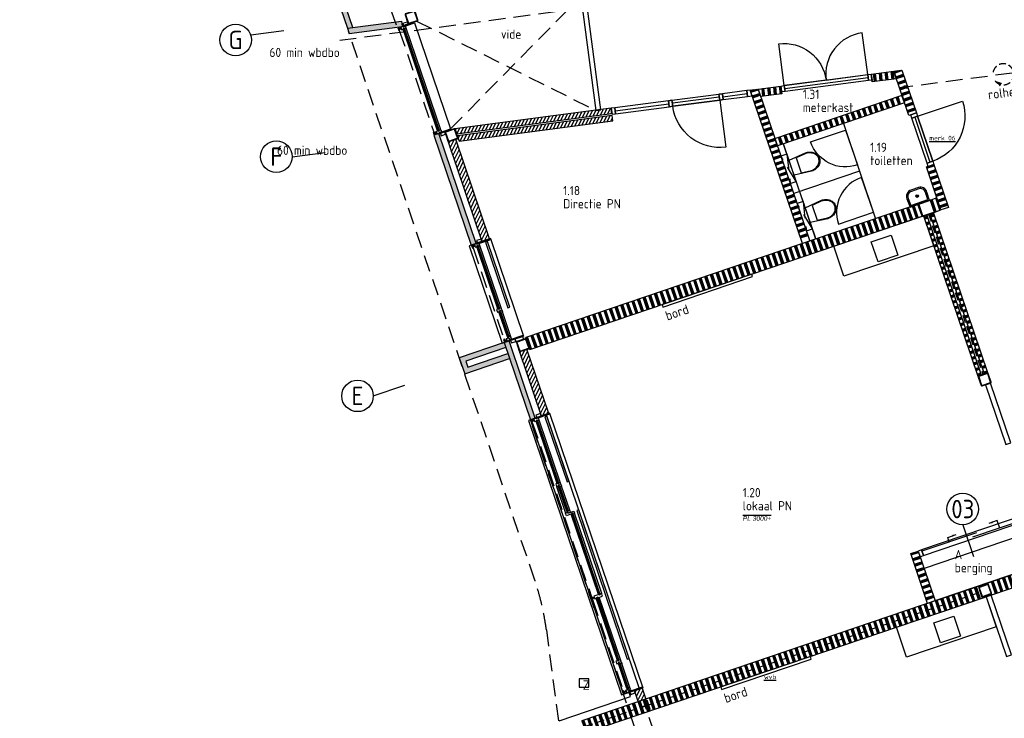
# Model space of a CAD drawing. Header units: millimetres. Extents: x -30977 to 210218, y -180497 to 109503.
# Tile 4 of 31: x 32389 to 51097, y -157677 to -144400. Entities that reach past the tile are written whole.
import ezdxf
from ezdxf.enums import TextEntityAlignment as Align
from ezdxf.xclip import XClip

# ---------------------------------------------------------------- set-up
doc = ezdxf.new("R2010")
doc.units = ezdxf.units.MM
doc.header["$LTSCALE"] = 100
doc.header["$XCLIPFRAME"] = 2
for name, pattern in [('082403 X-ref$0$DASHDOT2', [12.7, 6.35, -3.175, 0, -3.175]), ('082403 X-ref$0$DASHED', [0.75, 0.5, -0.25]), ('082403 X-ref$0$DASHED2', [9.525, 6.35, -3.175]), ('082403 X-ref$0$HIDDEN2', [4.7625, 3.175, -1.5875])]:
    doc.linetypes.add(name, pattern=pattern)
for name, color, linetype in [('082403 X-ref$0$Beveilig-Dik-Az', 1, '082403 X-ref$0$HIDDEN2'), ('082403 X-ref$0$bib', 253, 'Continuous'), ('082403 X-ref$0$BiKoz-Draai-Az', 253, 'Continuous'), ('082403 X-ref$0$BiKoz-Hout-Az', 253, 'Continuous'), ('082403 X-ref$0$BiKoz-Hout-Drs', 253, 'Continuous'), ('082403 X-ref$0$BiWand-Alg-Arc', 8, 'Continuous'), ('082403 X-ref$0$BiWand-Bakst-Drs', 253, 'Continuous'), ('082403 X-ref$0$BiWand-Syst-Drs', 253, 'Continuous'), ('082403 X-ref$0$BuKoz-Alum-Az', 253, 'Continuous'), ('082403 X-ref$0$BuKoz-Alum-Drs', 253, 'Continuous'), ('082403 X-ref$0$BuWand-Alg-Arc', 253, 'Continuous'), ('082403 X-ref$0$BuWand-Bakst-Drs', 253, 'Continuous'), ('082403 X-ref$0$BuWand-Staal-Drs', 253, 'Continuous'), ('082403 X-ref$0$Construct-Beton-Drs', 253, 'Continuous'), ('082403 X-ref$0$Construct-Staal-Drs', 253, 'Continuous'), ('082403 X-ref$0$DakAfw-Alg-Az', 253, 'Continuous'), ('082403 X-ref$0$DIM25', 8, 'Continuous'), ('082403 X-ref$0$Inricht-Alg-Az', 253, 'Continuous'), ('082403 X-ref$0$InrSanit-Alg-Az', 253, 'Continuous'), ('082403 X-ref$0$kozijn', 8, 'Continuous'), ('082403 X-ref$0$kozijn1', 8, 'Continuous'), ('082403 X-ref$0$MTXT18-100', 253, 'Continuous'), ('082403 X-ref$0$MTXT25-1', 253, 'Continuous'), ('082403 X-ref$0$MTXT35-1', 253, 'Continuous'), ('082403 X-ref$0$MTXT35-50', 253, 'Continuous'), ('082403 X-ref$0$nieuw uitzet', 253, 'Continuous'), ('082403 X-ref$0$Sanitair-Alg-Az', 253, 'Continuous'), ('082403 X-ref$0$Stramien-Alg-Az', 9, '082403 X-ref$0$DASHDOT2'), ('082403 X-ref$0$Stramien-Alg-Drs', 8, 'Continuous'), ('082403 X-ref$0$Stramien-Alg-Txt', 253, 'Continuous'), ('082403 X-ref$0$TXT18', 253, 'Continuous'), ('082403 X-ref$0$TXT35', 253, 'Continuous')]:
    doc.layers.add(name, color=color, linetype=linetype)
doc.styles.add('082403 X-ref$0$BOS', font='isocp.shx')
doc.styles.add('082403 X-ref$0$BOS3', font='isocp.shx')
doc.styles.add('082403 X-ref$0$Standard', font='isocp.shx')
pattern_1 = [(96.5, (-6e-11, 6e-14), (-111.77683, -12.73536), []), (96.5, (6.21, 0.71), (-111.77683, -12.73536), []), (96.5, (12.42, 1.42), (-111.77683, -12.73536), []), (96.5, (18.63, 2.12), (-111.77683, -12.73536), []), (96.5, (24.84, 2.83), (-111.77683, -12.73536), []), (96.5, (31.05, 3.54), (-111.77683, -12.73536), []), (96.5, (37.26, 4.25), (-111.77683, -12.73536), [])]
pattern_2 = [(198.75, (-6e-11, 6e-14), (36.16194, -106.52964), []), (198.75, (-2.01, 5.92), (36.16194, -106.52964), []), (198.75, (-4.02, 11.84), (36.16194, -106.52964), []), (198.75, (-6.03, 17.75), (36.16194, -106.52964), []), (198.75, (-8.04, 23.67), (36.16194, -106.52964), []), (198.75, (-10.04, 29.59), (36.16194, -106.52964), []), (198.75, (-12.05, 35.51), (36.16194, -106.52964), [])]
pattern_3 = [(63.75, (0, 0), (-51.256277, 25.276799), [])]

# ---------------------------------------------------------------- blocks, each defined once
blk = doc.blocks.new('082403 X-ref$0$binkozdeur1034')
at = {"layer": '082403 X-ref$0$BiKoz-Draai-Az'}
blk.add_lwpolyline([(967, 0), (67, 0), (67, -900, 0.414214)], format="xyb", close=True, dxfattribs=at)
at = {"layer": '082403 X-ref$0$BiKoz-Hout-Az'}
blk.add_line((67, 57), (967, 57), dxfattribs=at)
blk.add_lwpolyline([(67, 0), (967, 0), (967, 114), (67, 114)], close=True, dxfattribs=at)
at = {"layer": '082403 X-ref$0$BiKoz-Hout-Drs'}
for points in [[(0, 0), (67, 0), (67, 114), (0, 114)], [(967, 0), (1034, 0), (1034, 114), (967, 114)]]:
    blk.add_lwpolyline(points, close=True, dxfattribs=at)
blk = doc.blocks.new('082403 X-ref$0$toilethangend met reservoir')
at = {"layer": '082403 X-ref$0$BiKoz-Hout-Drs'}
blk.add_line((120, -175), (120, 725), dxfattribs=at)
at = {"layer": '082403 X-ref$0$Sanitair-Alg-Az', "linetype": '082403 X-ref$0$HIDDEN2'}
for p, q in [((120, 0), (0, 550)), ((120, 550), (0, 0))]:
    blk.add_line(p, q, dxfattribs=at)
blk.add_lwpolyline([(120, 550), (0, 550), (0, 0), (120, 0)], close=True, dxfattribs=at)
at = {"layer": '082403 X-ref$0$Sanitair-Alg-Az'}
blk.add_lwpolyline([(120, 424), (460, 460, -0.08399), (546, 445, -0.091257), (616, 406, -0.103849), (664, 344, -0.114925), (680, 275, -0.114925), (664, 206, -0.103849), (616, 144, -0.091257), (546, 105, -0.08399), (460, 90), (120, 126)], format="xyb", dxfattribs=at)
blk.add_lwpolyline([(462, 105, 0.081247), (541, 119, 0.091257), (606, 156, 0.103849), (650, 212, 0.114925), (665, 275, 0.114925), (650, 338, 0.103849), (606, 394, 0.091257), (541, 431, 0.081247), (462, 445), (260, 424), (260, 126)], format="xyb", close=True, dxfattribs=at)
blk = doc.blocks.new('082403 X-ref$0$binkozschuif')
at = {"layer": '082403 X-ref$0$BiKoz-Hout-Az', "linetype": 'Continuous'}
for p, q in [((67, 85), (1163, 85)), ((1063, 28), (2158, 28))]:
    blk.add_line(p, q, dxfattribs=at)
at = {"layer": '082403 X-ref$0$BiKoz-Hout-Az'}
for p, q in [((615, 85), (615, -65)), ((1610, 28), (1610, -65)), ((615, -65), (785, -65)), ((1610, -65), (1440, -65))]:
    blk.add_line(p, q, dxfattribs=at)
blk.add_lwpolyline([(67, 0), (2158, 0), (2158, 114), (67, 114)], close=True, dxfattribs=at)
for points in [[(785, -65, 0, 37.5, 0), (710, -65, 37.5, 37.5, 0)], [(1440, -65, 0, 37.5, 0), (1515, -65, 37.5, 37.5, 0)]]:
    blk.add_lwpolyline(points, format="xyseb", dxfattribs=at)
at = {"layer": '082403 X-ref$0$BiKoz-Hout-Drs'}
for points in [[(0, 0), (67, 0), (67, 114), (0, 114)], [(2158, 0), (2225, 0), (2225, 114), (2158, 114)]]:
    blk.add_lwpolyline(points, close=True, dxfattribs=at)
blk = doc.blocks.new('082403 X-ref$0$spoelblok1800x600')
at = {"layer": '082403 X-ref$0$Inricht-Alg-Az', "linetype": 'Continuous'}
blk.add_lwpolyline([(1800, 0), (1800, 600), (0, 600), (0, 0)], close=True, dxfattribs=at)
at = {"layer": '082403 X-ref$0$Inricht-Alg-Az', "linetype": 'Continuous', "ltscale": 0.5}
blk.add_lwpolyline([(700, 50), (1100, 50), (1100, 450), (700, 450)], close=True, dxfattribs=at)
blk = doc.blocks.new('082403 X-ref$0$dtboord01')
at = {"layer": '082403 X-ref$0$Inricht-Alg-Az'}
blk.add_lwpolyline([(0, -50), (1800, -50), (1800, 0), (0, 0)], close=True, dxfattribs=at)
at = {"layer": '082403 X-ref$0$MTXT18-100', "style": '082403 X-ref$0$BOS3'}
blk.add_text('bord', height=180, dxfattribs=at).set_placement((-5, -322))
blk = doc.blocks.new('082403 X-ref$0$fontein')
at = {"layer": '082403 X-ref$0$InrSanit-Alg-Az'}
for points in [[(-75, 300, 0.431046), (-200, 168), (-195, 0), (195, 0), (200, 168, 0.431046), (75, 300)], [(-75, 275, 0.43387), (-175, 168), (-170, 25), (170, 25), (175, 168, 0.43387), (75, 275)]]:
    blk.add_lwpolyline(points, format="xyb", close=True, dxfattribs=at)
for points in [[(20, 155), (-20, 155)], [(0, 175), (0, 135)]]:
    blk.add_lwpolyline(points, dxfattribs=at)
for radius in [25, 20]:
    blk.add_circle((0, 155), radius, dxfattribs=at)
blk = doc.blocks.new('082403 X-ref$0$meterkastkozijn')
at = {"layer": '082403 X-ref$0$BiKoz-Draai-Az'}
for points in [[(867, 114), (67, 114), (67, 914, -0.414214)], [(867, 114), (1667, 114), (1667, 914, 0.414214)]]:
    blk.add_lwpolyline(points, format="xyb", close=True, dxfattribs=at)
at = {"layer": '082403 X-ref$0$BiKoz-Hout-Az'}
blk.add_line((67, 57), (1667, 57), dxfattribs=at)
blk.add_lwpolyline([(67, 114), (1667, 114), (1667, 0), (67, 0)], close=True, dxfattribs=at)
at = {"layer": '082403 X-ref$0$BiKoz-Hout-Drs'}
for points in [[(0, 114), (67, 114), (67, 0), (0, 0)], [(1667, 114), (1734, 114), (1734, 0), (1667, 0)]]:
    blk.add_lwpolyline(points, close=True, dxfattribs=at)
blk = doc.blocks.new('082403 X-ref$0$cabinedeur')
at = {"layer": '082403 X-ref$0$BiKoz-Draai-Az'}
blk.add_lwpolyline([(700, 700), (0, 700), (0, 0, 0.416446)], format="xyb", close=True, dxfattribs=at)
blk = doc.blocks.new('082403 X-ref$0$rolluiksymbol')
at = {"layer": '082403 X-ref$0$BiKoz-Draai-Az'}
blk.add_lwpolyline([(-171, -104, 0, 75, 0), (-71, -190, 75, 75, 0)], format="xyseb", dxfattribs=at)
at = {"layer": '082403 X-ref$0$BiKoz-Draai-Az', "linetype": '082403 X-ref$0$HIDDEN2', "ltscale": 0.4}
blk.add_arc((0, 0), 200, 211.3867, 163.6722, dxfattribs=at)
blk = doc.blocks.new('082403 X-ref$0$rolluik')
at = {"layer": '082403 X-ref$0$Inricht-Alg-Az', "linetype": '082403 X-ref$0$HIDDEN2'}
blk.add_line((60, -305), (-3827, -816), dxfattribs=at)
at = {"layer": '082403 X-ref$0$bib', "rotation": 7.500000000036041}
blk.add_blockref('082403 X-ref$0$rolluiksymbol', (-1997, -576), dxfattribs=at)
at = {"layer": '082403 X-ref$0$MTXT18-100', "style": '082403 X-ref$0$BOS3'}
blk.add_text('rolhek', height=180, rotation=7.5, dxfattribs=at).set_placement((-2276, -1055))
blk = doc.blocks.new('082403 X-ref$0$_K200x10')
at = {"layer": '082403 X-ref$0$Construct-Staal-Drs'}
for points in [[(85, 100), (-85, 100, 0.414214), (-100, 85), (-100, -85, 0.414214), (-85, -100), (85, -100, 0.414214), (100, -85), (100, 85, 0.414214)], [(85, 90), (-85, 90, 0.414214), (-90, 85), (-90, -85, 0.414214), (-85, -90), (85, -90, 0.414214), (90, -85), (90, 85, 0.414214)]]:
    blk.add_lwpolyline(points, format="xyb", close=True, dxfattribs=at)
blk = doc.blocks.new('082403 X-ref$0$ruimtenummer met m2_1')
at = {"layer": '082403 X-ref$0$MTXT25-1', "style": '082403 X-ref$0$BOS'}
blk.add_attdef('OPPERVLAKTE', (0, 498), '', height=250, dxfattribs=at)
at = {"layer": '082403 X-ref$0$MTXT35-1', "style": '082403 X-ref$0$BOS'}
for tag, p in [('RUIMTENUMMER', (-8, 1448)), ('RUIMTENAAM', (-8, 948))]:
    blk.add_attdef(tag, p, '', height=350, dxfattribs=at)
blk = doc.blocks.new('*U92')
at = {"layer": '082403 X-ref$0$Construct-Staal-Drs'}
blk.add_lwpolyline([(-90, -85.5), (90, -85.5), (90, -76), (18, -76, -0.4142136), (3, -61), (3, 61, -0.4142136), (18, 76), (90, 76), (90, 85.5), (-90, 85.5), (-90, 76), (-18, 76, -0.4142136), (-3, 61), (-3, -61, -0.4142136), (-18, -76), (-90, -76)], format="xyb", close=True, dxfattribs=at)
blk = doc.blocks.new('*U83')
at = {"layer": '082403 X-ref$0$Construct-Staal-Drs'}
for points in [[(110, 125), (-110, 125, 0.4142136), (-125, 110), (-125, -110, 0.4142136), (-110, -125), (110, -125, 0.4142136), (125, -110), (125, 110, 0.4142136)], [(110, 118.7), (-110, 118.7, 0.4142136), (-118.7, 110), (-118.7, -110, 0.4142136), (-110, -118.7), (110, -118.7, 0.4142136), (118.7, -110), (118.7, 110, 0.4142136)]]:
    blk.add_lwpolyline(points, format="xyb", close=True, dxfattribs=at)
blk = doc.blocks.new('*U84')
at = {"layer": '082403 X-ref$0$Construct-Staal-Drs'}
for points in [[(85, 100), (-85, 100, 0.414214), (-100, 85), (-100, -85, 0.414214), (-85, -100), (85, -100, 0.414214), (100, -85), (100, 85, 0.414214)], [(85, 90), (-85, 90, 0.414214), (-90, 85), (-90, -85, 0.414214), (-85, -90), (85, -90, 0.414214), (90, -85), (90, 85, 0.414214)]]:
    blk.add_lwpolyline(points, format="xyb", close=True, dxfattribs=at)
blk = doc.blocks.new('082403 X-ref')
at = {"layer": '082403 X-ref$0$BiWand-Alg-Arc'}
h = blk.add_hatch(dxfattribs=at)
h.set_pattern_fill('SWAND', color=8, angle=347.75, style=0)
h.set_pattern_definition(pattern_1)
h.paths.add_polyline_path([(-1018, 127876), (-1038, 128024), (-608, 128081), (-559, 127936)])
h = blk.add_hatch(dxfattribs=at)
h.set_pattern_fill('SWAND', color=8, angle=90, style=0)
h.set_pattern_definition(pattern_2)
h.paths.add_polyline_path([(-608, 128081), (-457, 128101), (-180, 127286), (-322, 127238)])
h = blk.add_hatch(dxfattribs=at)
h.set_pattern_fill('SWAND', color=8, angle=347.75, style=0)
h.set_pattern_definition(pattern_1)
h.paths.add_polyline_path([(-3137, 127597), (-3186, 127741), (-2757, 127798), (-2737, 127649)])
h = blk.add_hatch(dxfattribs=at)
h.set_pattern_fill('SWAND', color=8, angle=90, style=0)
h.set_pattern_definition([(198.75, (-26.64, 76.82), (36.16194, -106.52964), []), (198.75, (-28.65, 82.74), (36.16194, -106.52964), []), (198.75, (-30.66, 88.66), (36.16194, -106.52964), []), (198.75, (-32.66, 94.58), (36.16194, -106.52964), []), (198.75, (-34.67, 100.5), (36.16194, -106.52964), []), (198.75, (-36.68, 106.42), (36.16194, -106.52964), []), (198.75, (-38.69, 112.33), (36.16194, -106.52964), [])])
h.paths.add_polyline_path([(-3187, 127741), (-3338, 127721), (-2374, 124880), (-2232, 124928)])
h = blk.add_hatch(dxfattribs=at)
h.set_pattern_fill('SWAND', color=8, angle=18.75, style=0)
h.set_pattern_definition([(108.75, (-35.3, 104), (-106.52964, -36.16194), []), (108.75, (-29.38, 106.01), (-106.52964, -36.16194), []), (108.75, (-23.47, 108.02), (-106.52964, -36.16194), []), (108.75, (-17.55, 110.02), (-106.52964, -36.16194), []), (108.75, (-11.63, 112.03), (-106.52964, -36.16194), []), (108.75, (-5.71, 114.04), (-106.52964, -36.16194), []), (108.75, (0.21, 116.05), (-106.52964, -36.16194), [])])
h.paths.add_polyline_path([(-641, 127398), (-689, 127541), (-2867, 126802), (-2819, 126660)])
h.paths.add_polyline_path([(-452, 127621), (-689, 127541), (-641, 127398), (-404, 127478)])
h = blk.add_hatch(dxfattribs=at)
h.set_pattern_fill('SWAND', color=8, angle=90, style=0)
h.set_pattern_definition(pattern_2)
h.paths.add_polyline_path([(152, 126307), (10, 126259), (287, 125444), (429, 125492)])
h = blk.add_hatch(dxfattribs=at)
h.set_pattern_fill('SWAND', color=8, angle=18.75, style=0)
h.set_pattern_definition([(108.75, (-7621.59, 122785.19), (-106.5296, -36.162), []), (108.75, (-7615.67, 122787.2), (-106.5296, -36.162), []), (108.75, (-7609.75, 122789.2), (-106.5296, -36.162), []), (108.75, (-7603.83, 122791.21), (-106.5296, -36.162), []), (108.75, (-7597.91, 122793.22), (-106.5296, -36.162), []), (108.75, (-7592, 122795.23), (-106.5296, -36.162), []), (108.75, (-7586.08, 122797.24), (-106.5296, -36.162), [])])
h.paths.add_polyline_path([(-7544, 122785), (-7622, 123012), (-146, 125550), (-68, 125323)])
h = blk.add_hatch(dxfattribs=at)
h.set_pattern_fill('SWAND', color=8, angle=18.75, style=0)
h.set_pattern_definition([(108.75, (-1232.7, 99484.99), (-106.52964, -36.16194), []), (108.75, (-1226.78, 99487), (-106.52964, -36.16194), []), (108.75, (-1220.86, 99489), (-106.52964, -36.16194), []), (108.75, (-1214.94, 99491.01), (-106.52964, -36.16194), []), (108.75, (-1209.02, 99493.02), (-106.52964, -36.16194), []), (108.75, (-1203.11, 99495.03), (-106.52964, -36.16194), []), (108.75, (-1197.19, 99497.04), (-106.52964, -36.16194), [])])
h.paths.add_polyline_path([(210, 125671), (58, 125619), (135, 125392), (287, 125444)])
h = blk.add_hatch(dxfattribs=at)
h.set_pattern_fill('SWAND', color=8, angle=108.75, style=0)
h.set_pattern_definition([(198.75, (0, 0), (36.16194, -106.52964), []), (198.75, (-2.01, 5.92), (36.16194, -106.52964), []), (198.75, (-4.02, 11.84), (36.16194, -106.52964), []), (198.75, (-6.03, 17.75), (36.16194, -106.52964), []), (198.75, (-8.04, 23.67), (36.16194, -106.52964), []), (198.75, (-10.04, 29.59), (36.16194, -106.52964), []), (198.75, (-12.05, 35.51), (36.16194, -106.52964), [])])
h.paths.add_polyline_path([(1056, 122304), (990, 122282), (-45, 125331), (21, 125353)])
h = blk.add_hatch(dxfattribs=at)
h.set_pattern_fill('SWAND', color=8, angle=108.75, style=0)
h.set_pattern_definition([(198.75, (123.48, 41.91), (36.16194, -106.52964), []), (198.75, (121.48, 47.83), (36.16194, -106.52964), []), (198.75, (119.47, 53.75), (36.16194, -106.52964), []), (198.75, (117.46, 59.66), (36.16194, -106.52964), []), (198.75, (115.45, 65.58), (36.16194, -106.52964), []), (198.75, (113.44, 71.5), (36.16194, -106.52964), []), (198.75, (111.43, 77.42), (36.16194, -106.52964), [])])
h.paths.add_polyline_path([(1180, 122346), (1113, 122324), (79, 125373), (145, 125395)])
for points in [[(-8739, 122570), (-8865, 122632), (-8013, 122922), (-7981, 122827)], [(-8739, 122570), (-8865, 122632), (-8763, 122329), (-8700, 122456)], [(-7910, 122619), (-7942, 122713), (-8700, 122456), (-8763, 122329)]]:
    blk.add_hatch(color=8, dxfattribs=at).paths.add_polyline_path(points)
h = blk.add_hatch(dxfattribs=at)
h.set_pattern_fill('SWAND', color=8, angle=90, style=0)
h.set_pattern_definition([(198.75, (28.41, 9.64), (36.16194, -106.52964), []), (198.75, (26.4, 15.56), (36.16194, -106.52964), []), (198.75, (24.39, 21.48), (36.16194, -106.52964), []), (198.75, (22.38, 27.4), (36.16194, -106.52964), []), (198.75, (20.37, 33.32), (36.16194, -106.52964), []), (198.75, (18.36, 39.23), (36.16194, -106.52964), []), (198.75, (16.35, 45.15), (36.16194, -106.52964), [])])
h.paths.add_polyline_path([(-147, 118960), (-289, 118912), (32, 117965), (174, 118013)])
h = blk.add_hatch(dxfattribs=at)
h.set_pattern_fill('SWAND', color=8, style=0)
h.set_pattern_definition([(108.75, (-43315.9, 107278.58), (-106.52964, -36.16194), []), (108.75, (-43309.98, 107280.59), (-106.52964, -36.16194), []), (108.75, (-43304.07, 107282.6), (-106.52964, -36.16194), []), (108.75, (-43298.15, 107284.61), (-106.52964, -36.16194), []), (108.75, (-43292.23, 107286.62), (-106.52964, -36.16194), []), (108.75, (-43286.31, 107288.62), (-106.52964, -36.16194), []), (108.75, (-43280.39, 107290.63), (-106.52964, -36.16194), [])])
h.paths.add_polyline_path([(-6456, 115509), (-6534, 115736), (2205, 118702), (2282, 118475)])
edge = h.paths.add_edge_path()
edge.add_arc((1017, 118263), 5, 108.75, 198.75)
edge.add_line((1013, 118261), (1067, 118100))
edge.add_arc((1072, 118102), 5, 198.75, 288.75)
edge.add_line((1074, 118097), (1235, 118152))
edge.add_arc((1233, 118157), 5, 288.75, 378.75)
edge.add_line((1238, 118158), (1183, 118319))
edge.add_arc((1178, 118318), 5, 18.75, 108.75)
edge.add_line((1177, 118322), (1016, 118268))
at = {"layer": '082403 X-ref$0$BuWand-Alg-Arc'}
for points in [[(-11280, 130056), (-11374, 130024), (-10991, 128895), (-10890, 128908)], [(-8547, 124804), (-8641, 124772), (-9351, 126863), (-9257, 126896)], [(-7515, 121455), (-7421, 121487), (-7919, 122954), (-8013, 122922)]]:
    blk.add_hatch(color=8, dxfattribs=at).paths.add_polyline_path(points)
h = blk.add_hatch(color=8, dxfattribs=at)
h.paths.add_polyline_path([(-10769, 128924), (-10991, 128895), (-10958, 128798), (-10736, 128828)])
h.paths.add_polyline_path([(-10769, 128924), (-10736, 128828), (-10049, 128918), (-10082, 129015)])
h.paths.add_polyline_path([(-9961, 129031), (-9980, 129028), (-9948, 128931)])
h.paths.add_polyline_path([(-9980, 129028), (-10082, 129015), (-10049, 128918), (-9948, 128931)])
h = blk.add_hatch(dxfattribs=at)
h.set_pattern_fill('ANSI31', color=8, scale=18, angle=18.75, style=0)
h.paths.add_polyline_path([(-8948, 126983), (-8915, 126886), (-5965, 127275), (-5978, 127374)])
h = blk.add_hatch(dxfattribs=at)
h.set_pattern_fill('ANSI31', color=8, scale=18, angle=18.75, style=0)
h.paths.add_polyline_path([(-8902, 126848), (-8870, 126751), (-5947, 127136), (-5960, 127235)])
h = blk.add_hatch(dxfattribs=at)
h.set_pattern_fill('ANSI31', color=8, scale=18, style=0)
h.set_pattern_definition(pattern_3)
h.paths.add_polyline_path([(-8934, 126785), (-9076, 126737), (-8434, 124846), (-8292, 124894)])
h = blk.add_hatch(dxfattribs=at)
h.set_pattern_fill('ANSI31', color=8, scale=18, style=0)
h.set_pattern_definition(pattern_3)
h.paths.add_polyline_path([(-7579, 122794), (-7721, 122746), (-7308, 121529), (-7166, 121577)])
h = blk.add_hatch(dxfattribs=at)
h.set_pattern_fill('ANSI31', color=8, scale=18, style=0)
h.set_pattern_definition([(63.75, (-1114.536, 7267.426), (-51.256277, 25.2768), [])])
h.paths.add_polyline_path([(-5323, 116147), (-5465, 116099), (-5536, 116307), (-5393, 116355)])
at = {"color": 8}
for p, q in [((-1038, 128024), (-1018, 127876)), ((-2757, 127798), (-2737, 127649)), ((-7707, 123015), (-7709, 123022))]:
    blk.add_line(p, q, dxfattribs=at)
at = {"layer": '082403 X-ref$0$Beveilig-Dik-Az'}
blk.add_lwpolyline([(-11137, 128667), (-3892, 129634), (10953, 134668)], dxfattribs=at)
at = {"layer": '082403 X-ref$0$BiKoz-Hout-Drs', "color": 8, "linetype": '082403 X-ref$0$HIDDEN2'}
for p, q in [((-9033, 126982), (-6558, 129496)), ((-9676, 129031), (-6273, 127335))]:
    blk.add_line(p, q, dxfattribs=at)
at = {"layer": '082403 X-ref$0$BiKoz-Hout-Drs', "color": 8}
for p, q in [((-1568, 127084), (-955, 125276)), ((-2091, 124890), (-2704, 126698)), ((-1261, 126179), (-2512, 125755))]:
    blk.add_line(p, q, dxfattribs=at)
blk.add_lwpolyline([(-6273, 127335), (-6174, 127348), (-6459, 129509), (-6558, 129496)], close=True, dxfattribs=at)
at = {"layer": '082403 X-ref$0$BiWand-Alg-Arc', "color": 8}
blk.add_line((-9717, 128997), (-9033, 126982), dxfattribs=at)
at = {"layer": '082403 X-ref$0$BiWand-Bakst-Drs', "color": 8}
for points in [[(-8915, 126886), (-5965, 127275), (-5978, 127374), (-8948, 126983)], [(-8870, 126751), (-5947, 127136), (-5960, 127235), (-8902, 126848)]]:
    blk.add_lwpolyline(points, close=True, dxfattribs=at)
at = {"layer": '082403 X-ref$0$BiWand-Syst-Drs', "color": 8}
for points in [[(-1018, 127876), (-1038, 128024), (-608, 128081), (-559, 127936)], [(-608, 128081), (-457, 128101), (-180, 127286), (-322, 127238)], [(-3137, 127597), (-3186, 127741), (-2757, 127798), (-2737, 127649)], [(-3338, 127721), (-3186, 127741), (-2205, 124851), (-2347, 124803)], [(-2819, 126660), (-2867, 126802), (-452, 127621), (-404, 127478)], [(10, 126259), (152, 126307), (429, 125492), (287, 125444)], [(-7526, 122792), (-68, 125323), (-146, 125550), (-7603, 123019)], [(168, 125403), (287, 125444), (210, 125671), (91, 125631)], [(1180, 122346), (145, 125395), (-45, 125331), (990, 122282)], [(174, 118013), (32, 117965), (-289, 118912), (-147, 118960)], [(-6456, 115509), (2282, 118475), (2282, 118475), (2205, 118702), (2205, 118702), (-6534, 115736)], [(1531, 116953), (1626, 116985), (1240, 118121), (1145, 118089)]]:
    blk.add_lwpolyline(points, close=True, dxfattribs=at)
for points in [[(1056, 122304), (21, 125353)], [(1113, 122324), (78, 125373)]]:
    blk.add_lwpolyline(points, dxfattribs=at)
at = {"layer": '082403 X-ref$0$BuKoz-Alum-Az', "color": 8}
blk.add_line((-5441, 116339), (-7210, 121551), dxfattribs=at)
at = {"layer": '082403 X-ref$0$BuKoz-Alum-Drs', "color": 8}
blk.add_line((-7016, 120185), (-6845, 119683), dxfattribs=at)
at = {"layer": '082403 X-ref$0$BuWand-Bakst-Drs', "color": 8}
for p, q in [((-10991, 128895), (-9961, 129031)), ((-10958, 128798), (-9948, 128931)), ((-9961, 129031), (-9948, 128931)), ((-10991, 128895), (-10958, 128798))]:
    blk.add_line(p, q, dxfattribs=at)
for points in [[(-10991, 128895), (-10890, 128908), (-11280, 130056), (-11375, 130024)], [(-8547, 124804), (-9257, 126896), (-9351, 126863), (-8641, 124772)], [(-8434, 124846), (-8292, 124894), (-8934, 126785), (-9076, 126737)], [(-7421, 121487), (-7919, 122954), (-8013, 122922), (-7515, 121455)], [(-7644, 122984), (-7786, 122936), (-7804, 122990), (-7662, 123038)], [(-7308, 121529), (-7166, 121577), (-7579, 122794), (-7721, 122746)], [(-5323, 116147), (-5465, 116099), (-5536, 116307), (-5393, 116355)]]:
    blk.add_lwpolyline(points, close=True, dxfattribs=at)
for points in [[(-8013, 122922), (-8865, 122632), (-8763, 122329), (-7910, 122619)], [(-7981, 122827), (-8739, 122570), (-8700, 122456), (-7942, 122713)]]:
    blk.add_lwpolyline(points, dxfattribs=at)
at = {"layer": '082403 X-ref$0$BuWand-Staal-Drs', "color": 8}
blk.add_lwpolyline([(-6926, 115738), (-6967, 115733, -0.906347), (-6968, 115736), (-5615, 116196), (-5647, 116288)], format="xyb", dxfattribs=at)
at = {"layer": '082403 X-ref$0$Construct-Beton-Drs', "color": 8, "linetype": '082403 X-ref$0$DASHED', "ltscale": 3}
for p, q in [((50, 125363), (1085, 122314)), ((-5332, 116017), (1031, 118178)), ((-6468, 115631), (-5502, 115959))]:
    blk.add_line(p, q, dxfattribs=at)
at = {"layer": '082403 X-ref$0$DakAfw-Alg-Az', "color": 8, "linetype": '082403 X-ref$0$HIDDEN2'}
for p, q in [((-10061, 128954), (-17218, 150037)), ((-7432, 118409), (-10971, 128835)), ((-942, 102090), (-7513, 121448)), ((-7211, 117464), (-5038, 100953)), ((-716, 102419), (-5370, 116131))]:
    blk.add_line(p, q, dxfattribs=at)
at = {"layer": '082403 X-ref$0$DakAfw-Alg-Az', "color": 8}
blk.add_line((-7513, 121448), (-5744, 116236), dxfattribs=at)
at = {"layer": '082403 X-ref$0$DakAfw-Alg-Az', "color": 8, "linetype": '082403 X-ref$0$HIDDEN2'}
blk.add_arc((-12159, 116809), 4991, 7.5421, 18.7079, dxfattribs=at)
at = {"layer": '082403 X-ref$0$DIM25', "color": 8, "linetype": '082403 X-ref$0$DASHED2', "ltscale": 0.01}
for p, q in [((-10011, 128879), (-9959, 128897)), ((-9338, 126897), (-9286, 126914)), ((-8611, 124749), (-8559, 124766)), ((-8003, 122959), (-7951, 122977)), ((-7485, 121432), (-7433, 121449)), ((-6342, 118065), (-6290, 118082)), ((-5735, 116276), (-5683, 116294))]:
    blk.add_line(p, q, dxfattribs=at)
at = {"layer": '082403 X-ref$0$Inricht-Alg-Az', "color": 8}
for p, q in [((-3859, 127595), (-3397, 127656)), ((-5904, 127326), (-4884, 127460))]:
    blk.add_line(p, q, dxfattribs=at)
for points in [[(-410, 127754), (-336, 127764), (-341, 127803), (-416, 127794)], [(-3851, 127539), (-3389, 127600), (-3404, 127713), (-3866, 127652)], [(-5897, 127270), (-4876, 127404), (-4891, 127517), (-5912, 127383)], [(1516, 120982), (1611, 121014), (1225, 122150), (1130, 122118)], [(174, 118013), (2281, 118728), (2072, 119344), (-35, 118629)]]:
    blk.add_lwpolyline(points, close=True, dxfattribs=at)
at = {"layer": '082403 X-ref$0$kozijn', "color": 8, "linetype": '082403 X-ref$0$HIDDEN2'}
for p, q in [((-10005, 128853), (-9349, 126921)), ((-8604, 124722), (-8014, 122984)), ((-7478, 121405), (-6353, 118089)), ((-6335, 118038), (-5746, 116301))]:
    blk.add_line(p, q, dxfattribs=at)
at = {"layer": '082403 X-ref$0$kozijn', "color": 8}
for points in [[(-9922, 128948), (-9936, 128990), (-9851, 129019), (-9836, 128977)], [(-9225, 126897), (-9211, 126854), (-9126, 126883), (-9140, 126926)], [(-7891, 122959), (-7876, 122916), (-7791, 122945), (-7805, 122988)], [(-7239, 121512), (-6818, 120273), (-6781, 120286), (-7201, 121525)], [(-6635, 119733), (-5676, 116906), (-5638, 116919), (-6597, 119746)], [(-6337, 118074), (-6332, 118060), (-6298, 118071), (-6303, 118086)], [(-6143, 118103), (-6148, 118117), (-6160, 118154), (-6189, 118145), (-6186, 118135), (-6209, 118127), (-6213, 118137), (-6309, 118104), (-6292, 118053), (-6257, 118065), (-6260, 118074), (-6236, 118082), (-6233, 118073)], [(-5622, 116277), (-5608, 116234), (-5523, 116263), (-5537, 116306)]]:
    blk.add_lwpolyline(points, close=True, dxfattribs=at)
for points in [[(-8547, 124804), (-8677, 124760), (-8049, 122910), (-7919, 122954)], [(-8275, 124900), (-8275, 124900), (-7645, 123044), (-7645, 123044)], [(-7421, 121487), (-7551, 121443), (-5781, 116227), (-5650, 116271)], [(-7149, 121583), (-7149, 121583), (-5376, 116361), (-5376, 116361)], [(-6233, 118073), (-6236, 118082), (-6260, 118074), (-6257, 118065)], [(-6257, 118065), (-6260, 118074), (-6236, 118082), (-6233, 118073)]]:
    blk.add_lwpolyline(points, dxfattribs=at)
at = {"layer": '082403 X-ref$0$kozijn1', "color": 8}
for p, q in [((-9277, 126946), (-9933, 128877)), ((-9218, 126966), (-9874, 128897)), ((-8130, 123561), (-8532, 124747)), ((-8071, 123581), (-8474, 124766)), ((-7950, 123032), (-8105, 123487)), ((-7892, 123052), (-8046, 123507)), ((-7005, 120246), (-7406, 121430)), ((-6946, 120266), (-7348, 121450)), ((-6825, 119716), (-6979, 120172)), ((-6766, 119737), (-6921, 120192)), ((-6219, 118134), (-6738, 119663)), ((-6160, 118154), (-6679, 119683)), ((-5862, 116879), (-6263, 118062)), ((-5803, 116899), (-6205, 118082)), ((-5682, 116349), (-5836, 116804)), ((-5623, 116369), (-5778, 116824))]:
    blk.add_line(p, q, dxfattribs=at)
for points in [[(-10031, 128901), (-10014, 128850), (-9995, 128856), (-10012, 128907)], [(-10006, 128889), (-10001, 128875), (-9967, 128886), (-9972, 128901)], [(-9888, 128939), (-9888, 128939), (-9934, 128923), (-9938, 128933), (-9978, 128919), (-9961, 128868), (-9926, 128880), (-9929, 128889), (-9906, 128897), (-9902, 128888), (-9874, 128898)], [(-9938, 128941), (-9932, 128924), (-9717, 128997), (-9722, 129014)], [(-9929, 128889), (-9267, 126939), (-9243, 126947), (-9906, 128897)], [(-9341, 126867), (-9358, 126918), (-9339, 126925), (-9322, 126873)], [(-9328, 126892), (-9333, 126906), (-9299, 126918), (-9294, 126903)], [(-9204, 126924), (-9204, 126924), (-9250, 126908), (-9247, 126899), (-9288, 126885), (-9305, 126936), (-9270, 126948), (-9267, 126939), (-9243, 126947), (-9247, 126956), (-9218, 126965)], [(-9242, 126892), (-9248, 126909), (-9033, 126982), (-9027, 126965)], [(-8488, 124808), (-8488, 124808), (-8534, 124793), (-8537, 124802), (-8578, 124788), (-8561, 124737), (-8526, 124749), (-8529, 124758), (-8505, 124766), (-8502, 124757), (-8474, 124767)], [(-8538, 124810), (-8532, 124793), (-8269, 124883), (-8275, 124900)], [(-8536, 124860), (-8521, 124817), (-8436, 124846), (-8451, 124889)], [(-7942, 123584), (-7904, 123597), (-8327, 124842), (-8365, 124829)], [(-8631, 124770), (-8614, 124719), (-8595, 124726), (-8612, 124777)], [(-8606, 124758), (-8601, 124744), (-8567, 124756), (-8572, 124770)], [(-8529, 124758), (-8120, 123554), (-8096, 123562), (-8505, 124766)], [(-8059, 123544), (-8071, 123581), (-8100, 123571), (-8096, 123562), (-8120, 123554), (-8123, 123563), (-8158, 123552), (-8141, 123500), (-8103, 123513), (-8108, 123527)], [(-8059, 123544), (-8046, 123507), (-8074, 123497), (-8078, 123506), (-8101, 123498), (-8098, 123489), (-8105, 123487), (-8112, 123507), (-8097, 123512), (-8103, 123528)], [(-8101, 123498), (-7940, 123024), (-7917, 123032), (-8078, 123506)], [(-8024, 122981), (-8006, 122929), (-7987, 122936), (-8005, 122987)], [(-7994, 122954), (-7998, 122968), (-7964, 122980), (-7960, 122966)], [(-7879, 123014), (-7869, 122986), (-7898, 122977), (-7898, 122977), (-7916, 122971), (-7913, 122961), (-7953, 122947), (-7971, 122999), (-7933, 123011), (-7928, 122997)], [(-7879, 123015), (-7891, 123051), (-7920, 123042), (-7917, 123032), (-7940, 123024), (-7944, 123034), (-7950, 123032), (-7943, 123011), (-7929, 123016), (-7924, 122999)], [(-7908, 122954), (-7913, 122971), (-7651, 123061), (-7645, 123044)], [(-7505, 121453), (-7488, 121402), (-7469, 121408), (-7486, 121460)], [(-7480, 121441), (-7475, 121427), (-7441, 121438), (-7446, 121453)], [(-7362, 121491), (-7362, 121491), (-7408, 121475), (-7411, 121485), (-7452, 121471), (-7435, 121420), (-7400, 121432), (-7403, 121441), (-7379, 121449), (-7376, 121440), (-7348, 121450)], [(-7412, 121493), (-7406, 121476), (-7143, 121565), (-7149, 121583)], [(-7410, 121542), (-7395, 121500), (-7310, 121529), (-7325, 121571)], [(-7403, 121441), (-6995, 120239), (-6971, 120247), (-7379, 121449)], [(-6933, 120229), (-6946, 120266), (-6974, 120256), (-6971, 120247), (-6995, 120239), (-6998, 120248), (-7033, 120236), (-7016, 120185), (-6978, 120198), (-6983, 120212)], [(-6933, 120228), (-6921, 120192), (-6949, 120182), (-6952, 120191), (-6976, 120183), (-6973, 120174), (-6979, 120172), (-6986, 120192), (-6972, 120197), (-6978, 120213)], [(-6976, 120183), (-6815, 119709), (-6791, 119717), (-6952, 120191)], [(-6754, 119699), (-6766, 119736), (-6794, 119727), (-6791, 119717), (-6815, 119709), (-6818, 119719), (-6825, 119716), (-6818, 119696), (-6804, 119701), (-6798, 119684)], [(-6692, 119720), (-6679, 119683), (-6708, 119673), (-6711, 119682), (-6735, 119674), (-6731, 119665), (-6828, 119632), (-6845, 119683), (-6807, 119696), (-6803, 119682)], [(-6735, 119674), (-6209, 118127), (-6186, 118135), (-6711, 119682)], [(-6362, 118086), (-6345, 118035), (-6326, 118041), (-6343, 118092)], [(-6260, 118074), (-5852, 116871), (-5828, 116879), (-6236, 118082)], [(-5790, 116862), (-5803, 116899), (-5831, 116889), (-5828, 116879), (-5852, 116871), (-5855, 116881), (-5890, 116869), (-5873, 116818), (-5835, 116831), (-5840, 116845)], [(-5790, 116861), (-5778, 116824), (-5806, 116815), (-5809, 116824), (-5833, 116816), (-5830, 116806), (-5836, 116804), (-5843, 116825), (-5829, 116829), (-5835, 116846)], [(-5833, 116816), (-5672, 116342), (-5648, 116350), (-5809, 116824)], [(-5611, 116332), (-5623, 116369), (-5651, 116359), (-5648, 116350), (-5672, 116342), (-5675, 116351), (-5682, 116349), (-5675, 116329), (-5661, 116334), (-5655, 116317)], [(-5639, 116272), (-5645, 116289), (-5382, 116378), (-5376, 116361)], [(-5755, 116298), (-5738, 116247), (-5719, 116253), (-5736, 116304)], [(-5725, 116272), (-5730, 116286), (-5696, 116298), (-5691, 116283)], [(-5610, 116331), (-5601, 116304), (-5629, 116294), (-5629, 116294), (-5647, 116288), (-5644, 116279), (-5685, 116265), (-5702, 116316), (-5664, 116329), (-5660, 116315)]]:
    blk.add_lwpolyline(points, close=True, dxfattribs=at)
at = {"layer": '082403 X-ref$0$MTXT35-50', "color": 8}
blk.add_lwpolyline([(-6587, 116371), (-6406, 116371), (-6406, 116533), (-6587, 116533)], close=True, dxfattribs=at)
at = {"layer": '082403 X-ref$0$nieuw uitzet', "color": 8}
for points in [[(-3918, 127530), (-3851, 127539), (-3866, 127652), (-3933, 127643)], [(-3389, 127600), (-3300, 127611), (-3338, 127721), (-3404, 127713)], [(-4876, 127404), (-4810, 127413), (-4825, 127526), (-4891, 127517)], [(-5963, 127261), (-5897, 127270), (-5912, 127383), (-5978, 127374)]]:
    blk.add_lwpolyline(points, close=True, dxfattribs=at)
at = {"layer": '082403 X-ref$0$Stramien-Alg-Az'}
for p, q in [((-12829, 128772), (-11998, 128881)), ((-12042, 126454), (-11197, 126566)), ((-10499, 121909), (-9683, 122186)), ((701, 119459), (1017, 118528))]:
    blk.add_line(p, q, dxfattribs=at)
at = {"layer": '082403 X-ref$0$Stramien-Alg-Drs'}
for centre in [(-13116, 128673), (-12342, 126454), (-10799, 121909), (701, 119759)]:
    blk.add_circle(centre, 300, dxfattribs=at)
at = {"color": 8, "rotation": 7.499999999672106}
blk.add_blockref('082403 X-ref$0$meterkastkozijn', (-2742, 127685), dxfattribs=at)
at = {"color": 8}
blk.add_blockref('082403 X-ref$0$rolluik', (3469, 128597), dxfattribs=at)
at = {"layer": '082403 X-ref$0$bib', "color": 8}
for name, p, rotation in [('*U84', (-9773, 129103), 18.75000000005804), ('*U84', (-9013, 126864), 18.75000000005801), ('082403 X-ref$0$toilethangend met reservoir', (-2577, 125946), 18.74999999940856), ('082403 X-ref$0$toilethangend met reservoir', (-2270, 125043), 18.74999999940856), ('082403 X-ref$0$cabinedeur', (-1221, 126061), 198.7491825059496), ('082403 X-ref$0$fontein', (-117, 125560), 18.75172121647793), ('*U83', (11, 125477), 18.75000000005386), ('082403 X-ref$0$dtboord01', (-5012, 123645), 18.74999999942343), ('*U84', (-7659, 122873), 18.75000000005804), ('082403 X-ref$0$_K200x10', (1117, 122219), 18.74999999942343), ('082403 X-ref$0$binkozschuif', (1960, 119675), 198.7499999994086), ('082403 X-ref$0$_K200x10', (1125, 118210), 18.74999999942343), ('082403 X-ref$0$dtboord01', (-3898, 116377), 18.74999999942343), ('*U92', (-5346, 116012), 108.7500000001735)]:
    blk.add_blockref(name, p, dxfattribs=dict(at, rotation=rotation))
ref = blk.add_blockref('082403 X-ref$0$ruimtenummer met m2_1', (-8071, 128222), dxfattribs=dict(at, xscale=0.5, yscale=0.5, zscale=0.5))
ref.add_attrib('RUIMTENAAM', 'vide', (-8074, 128696), dxfattribs={"layer": '082403 X-ref$0$MTXT35-1', "height": 175, "style": '082403 X-ref$0$BOS'})
at = {"layer": '082403 X-ref$0$bib', "color": 8, "xscale": -1}
for name, p, rotation in [('082403 X-ref$0$binkozdeur1034', (-3851, 127539), 7.499999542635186), ('082403 X-ref$0$binkozdeur1034', (-180, 127286), 108.7499999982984), ('082403 X-ref$0$cabinedeur', (-1302, 126298), 18.7491825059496), ('082403 X-ref$0$spoelblok1800x600', (148, 124763), 18.74999999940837), ('082403 X-ref$0$spoelblok1800x600', (1338, 117521), 18.74999999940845)]:
    blk.add_blockref(name, p, dxfattribs=dict(at, rotation=rotation))
at = {"layer": '082403 X-ref$0$bib', "color": 8}
ref = blk.add_blockref('082403 X-ref$0$ruimtenummer met m2_1', (-2334, 126829), dxfattribs=dict(at, xscale=0.5, yscale=0.5, zscale=0.5))
ref.add_attrib('RUIMTENUMMER', '1.31', (-2338, 127553), dxfattribs={"layer": '082403 X-ref$0$MTXT35-1', "height": 175, "style": '082403 X-ref$0$BOS'})
ref.add_attrib('RUIMTENAAM', 'meterkast', (-2338, 127303), dxfattribs={"layer": '082403 X-ref$0$MTXT35-1', "height": 175, "style": '082403 X-ref$0$BOS'})
ref = blk.add_blockref('082403 X-ref$0$ruimtenummer met m2_1', (-1055, 125821), dxfattribs=dict(at, xscale=0.5, yscale=0.5, zscale=0.5))
ref.add_attrib('RUIMTENUMMER', '1.19', (-1059, 126545), dxfattribs={"layer": '082403 X-ref$0$MTXT35-1', "height": 175, "style": '082403 X-ref$0$BOS'})
ref.add_attrib('RUIMTENAAM', 'toiletten', (-1059, 126295), dxfattribs={"layer": '082403 X-ref$0$MTXT35-1', "height": 175, "style": '082403 X-ref$0$BOS'})
ref = blk.add_blockref('082403 X-ref$0$ruimtenummer met m2_1', (-6888, 124999), dxfattribs=dict(at, xscale=0.5, yscale=0.5, zscale=0.5))
ref.add_attrib('RUIMTENUMMER', '1.18', (-6892, 125723), dxfattribs={"layer": '082403 X-ref$0$MTXT35-1', "height": 175, "style": '082403 X-ref$0$BOS'})
ref.add_attrib('RUIMTENAAM', 'Directie PN', (-6892, 125473), dxfattribs={"layer": '082403 X-ref$0$MTXT35-1', "height": 175, "style": '082403 X-ref$0$BOS'})
ref = blk.add_blockref('082403 X-ref$0$ruimtenummer met m2_1', (-3476, 119259), dxfattribs=dict(at, xscale=0.5, yscale=0.5, zscale=0.5))
ref.add_attrib('RUIMTENUMMER', '1.20', (-3480, 119983), dxfattribs={"layer": '082403 X-ref$0$MTXT35-1', "height": 175, "style": '082403 X-ref$0$BOS'})
ref.add_attrib('RUIMTENAAM', 'lokaal PN', (-3480, 119733), dxfattribs={"layer": '082403 X-ref$0$MTXT35-1', "height": 175, "style": '082403 X-ref$0$BOS'})
ref = blk.add_blockref('082403 X-ref$0$ruimtenummer met m2_1', (552, 118081), dxfattribs=dict(at, xscale=0.5, yscale=0.5, zscale=0.5))
ref.add_attrib('RUIMTENUMMER', 'A', (548, 118805), dxfattribs={"layer": '082403 X-ref$0$MTXT35-1', "height": 175, "style": '082403 X-ref$0$BOS'})
ref.add_attrib('RUIMTENAAM', 'berging', (548, 118555), dxfattribs={"layer": '082403 X-ref$0$MTXT35-1', "height": 175, "style": '082403 X-ref$0$BOS'})
at = {"layer": '082403 X-ref$0$MTXT35-50', "color": 8, "char_height": 175, "width": 1834.98, "attachment_point": 1, "style": '082403 X-ref$0$BOS3'}
for insert in [(-12472, 128524), (-12328, 126664)]:
    blk.add_mtext('60 min wbdbo', dxfattribs=dict(at, insert=insert))
at = {"layer": '082403 X-ref$0$Stramien-Alg-Txt', "style": '082403 X-ref$0$Standard'}
for s, p in [('G', (-13116, 128673)), ('F', (-12342, 126454)), ('E', (-10799, 121909)), ('03', (701, 119759))]:
    blk.add_text(s, height=350, dxfattribs=at).set_placement(p, align=Align.MIDDLE)
at = {"layer": '082403 X-ref$0$TXT18', "color": 8, "attachment_point": 1, "style": '082403 X-ref$0$BOS3'}
for s, insert, char_height, width in [('{\\Lmerk 06}', (62, 126853), 90, 612.16), ('{\\fArial|b0|i1|c0|p34;\\OPL 3000+}', (-3479, 119626), 90, 612.16), ('{\\Lwvb}', (-3076, 116615), 90, 612.16), ('{\\C2;Z}', (-6518, 116503), 180, 2970.05)]:
    blk.add_mtext(s, dxfattribs=dict(at, insert=insert, char_height=char_height, width=width))
at = {"layer": '082403 X-ref$0$TXT35', "color": 8, "insert": (-2547, 129516), "char_height": 175, "width": 2967.5, "attachment_point": 1, "style": '082403 X-ref$0$BOS3'}
blk.add_mtext('{\\L\\Obk afgewerkte vloer = 3600+}', dxfattribs=at)

msp = doc.modelspace()

# ---------------------------------------------------------------- block references
ref = msp.add_blockref('082403 X-ref', (49607, -273458))
XClip(ref).set_block_clipping_path([(-29388.3395662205, 92961.1290501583), (160611.6604337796, 182961.1290501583)])

doc.saveas('drawing.dxf')
